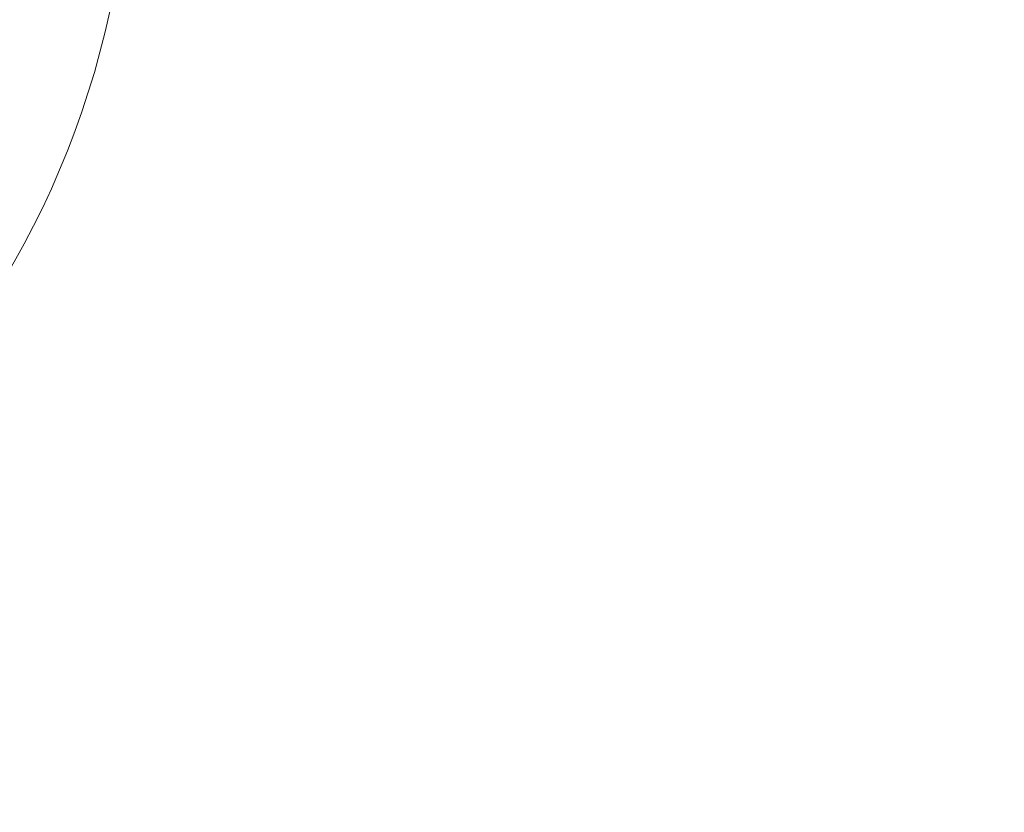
# Model space of a CAD drawing. Header units: millimetres. Extents: x 0 to 14900, y 0 to 10500.
# Tile 41 of 50: x 11698 to 12790, y 4635 to 5513. Entities that reach past the tile are written whole.
import ezdxf

# ---------------------------------------------------------------- set-up
doc = ezdxf.new("R2010")
doc.units = ezdxf.units.MM
doc.header["$LTSCALE"] = 25
doc.styles.add('SLDTEXTSTYLE0', font='TXT', dxfattribs={"width": 0.605})
doc.dimstyles.new('SLDDIMSTYLE2', dxfattribs={"dimtxt": 87.5, "dimasz": 87.5, "dimexe": 0, "dimexo": 0.0625, "dimgap": 21.875, "dimtad": 1, "dimdec": 4, "dimlfac": 25, "dimzin": 12, "dimdsep": 46, "dimtxsty": 'SLDTEXTSTYLE0', "dimsah": 1, "dimcen": 0.09, "dimadec": 1, "dimazin": 3, "dimtfac": 1, "dimtofl": 0, "dimtmove": 0, "dimatfit": 3, "dimfxl": 1, "dimfrac": 2, "dimtolj": 1, "dimtzin": 12, "dimarcsym": 0})

# ---------------------------------------------------------------- blocks, each defined once
blk = doc.blocks.new('_D_7')
at = {"color": 7, "linetype": 'Continuous', "lineweight": 0}
for p, q in [((12131.9, 5733.8), (13924.7, 5733.8)), ((7972.6, 5230.6), (7775.4, 5195.8))]:
    blk.add_line(p, q, dxfattribs=at)
at = {"color": 7, "linetype": 'Continuous', "lineweight": 18}
blk.add_arc((10826.5, 5733.8), 3060.7, 190, 0, dxfattribs=at)
for points in [[(13887.2, 5733.8), (13873.5, 5646.5), (13898.5, 5646.1)], [(7812.3, 5202.3), (7816.5, 5114), (7841, 5118.7)]]:
    blk.add_solid(points, dxfattribs=at)
at = {"color": 7, "linetype": 'Continuous', "lineweight": 18, "insert": (10959.6, 2786.3), "char_height": 87.5, "attachment_point": 1, "rotation": 5, "style": 'SLDTEXTSTYLE0'}
blk.add_mtext('170°', dxfattribs=at)

msp = doc.modelspace()

# ---------------------------------------------------------------- linework, layer by layer
at = {"color": 7, "linetype": 'Continuous', "lineweight": 18}
for radius in [2848, 994]:
    msp.add_arc((10826.5253734, 5733.8100723), radius, 190, 170, dxfattribs=at)

# ---------------------------------------------------------------- dimensions: what is measured, and where the dimension line sits
dim = msp.add_angular_dim_2l(base=(11093.2840942, 2684.7439413), line1=((9847.6264669, 5561.2037837), (8021.7928928, 5239.2600623)), line2=((12081.864904, 5733.8100723), (9571.1858428, 5733.8100723)), dimstyle='SLDDIMSTYLE2', dxfattribs=at)
dim.commit()
dim.dimension.update_dxf_attribs({"geometry": '_D_7', "text_midpoint": (11093.2840942, 2684.7439413), "dimtype": 162})

doc.saveas('drawing.dxf')
